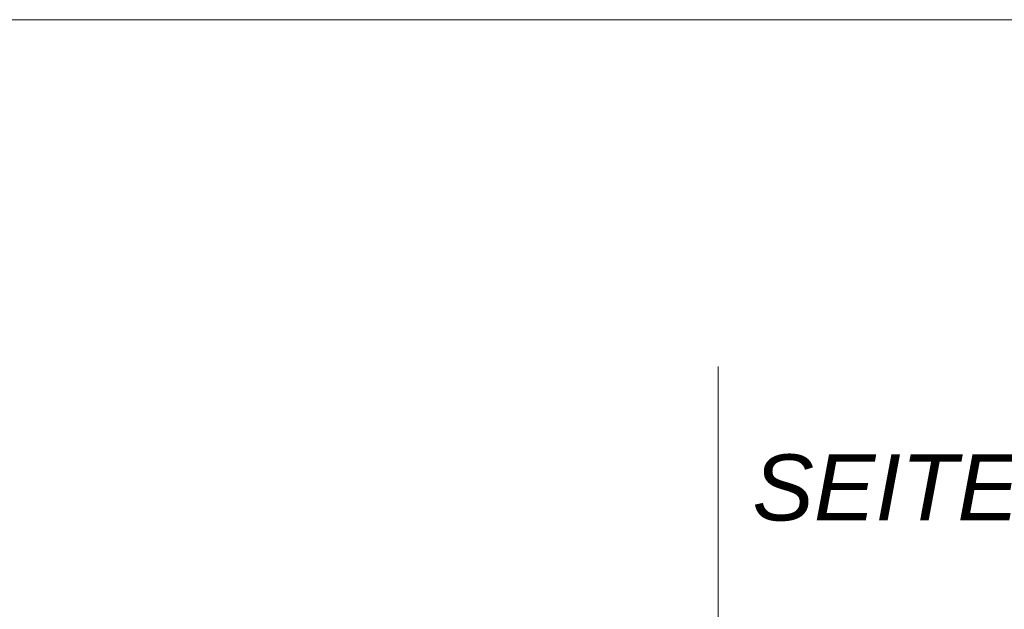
# Model space of a CAD drawing. Extents: x -720 to 300, y 62 to 1162.
# Tile 214 of 256: x 156 to 177, y 875 to 888. Entities that reach past the tile are written whole.
import ezdxf
from ezdxf.lldxf.tags import DXFTag

# ---------------------------------------------------------------- set-up
doc = ezdxf.new("R2010")
doc.units = 0
doc.layers.get('0').update_dxf_attribs({"lineweight": 13})
doc.layers.add('E_Detail_Beschriftung', color=7, linetype='Continuous', lineweight=13, true_color=0x009900)
doc.layers.add('E_Detail_Linie_Text_Bem', color=7, linetype='Continuous', lineweight=13)
doc.styles.get("Standard").update_dxf_attribs({"font": 'ARIALN.TTF'})
tags = doc.linetypes.add('fein_strichliert-A06G93Y38I', pattern=[4, 1, -2, 1]).pattern_tags.tags
tags[8:9] = [DXFTag(74, 4), DXFTag(75, 0), DXFTag(340, '0'), DXFTag(46, 0.0), DXFTag(50, 0.0), DXFTag(44, 0.0), DXFTag(45, 0.0)]
tags[6:7] = [DXFTag(74, 4), DXFTag(75, 0), DXFTag(340, '0'), DXFTag(46, 0.0), DXFTag(50, 0.0), DXFTag(44, 0.0), DXFTag(45, 0.0)]
tags[4:5] = [DXFTag(74, 4), DXFTag(75, 0), DXFTag(340, '0'), DXFTag(46, 0.0), DXFTag(50, 0.0), DXFTag(44, 0.0), DXFTag(45, 0.0)]

# ---------------------------------------------------------------- blocks, each defined once
blk = doc.blocks.new('Referenz-A06G93Y48I')
at = {"layer": 'E_Detail_Linie_Text_Bem', "linetype": 'fein_strichliert-A06G93Y38I', "ltscale": 0.65}
for p, q in [((186.486, 887.599), (123.717, 887.599)), ((170.605, 827.364), (170.605, 880.243))]:
    blk.add_line(p, q, dxfattribs=at)
at = {"layer": 'E_Detail_Beschriftung', "linetype": 'Continuous', "lineweight": -2, "ltscale": 0.25, "insert": (171.327, 878.378), "char_height": 1.4, "attachment_point": 1}
blk.add_mtext('{\\fArial|b0|i1;SEITEN}', dxfattribs=at)

msp = doc.modelspace()

# ---------------------------------------------------------------- block references
at = {"color": 8, "lineweight": 25, "ltscale": 0.25, "true_color": 0x808080}
msp.add_blockref('Referenz-A06G93Y48I', (0, 0), dxfattribs=at)

doc.saveas('drawing.dxf')
